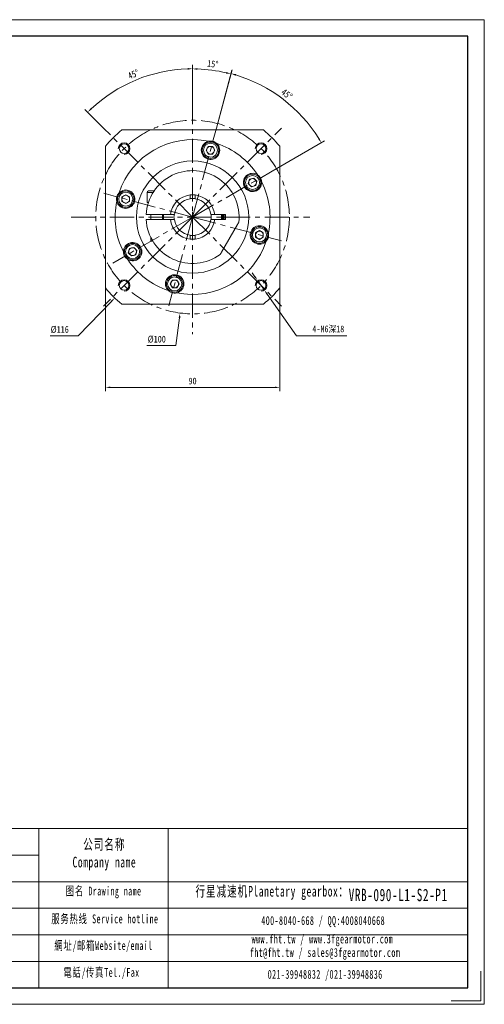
# Model space of a CAD drawing. Header units: millimetres. Extents: x -4 to 716, y -34 to 475.
# Tile 5 of 5: x 476 to 716, y -34 to 475. Entities that reach past the tile are written whole.
import ezdxf

# ---------------------------------------------------------------- set-up
doc = ezdxf.new("R2010")
doc.units = ezdxf.units.MM
doc.header["$LTSCALE"] = 10
doc.linetypes.add('CENTER', pattern=[2, 1.25, -0.25, 0.25, -0.25])
doc.layers.get('0').update_dxf_attribs({"lineweight": 18})
for name, color, linetype, lineweight in [('2细线层', 4, 'Continuous', 18), ('3中心线层', 1, 'CENTER', 18), ('图框_外框线', 7, 'Continuous', 18)]:
    doc.layers.add(name, color=color, linetype=linetype, lineweight=lineweight)
doc.styles.add('TH_GBDIM', font='txt', dxfattribs={"width": 0.8})
doc.styles.add('标准', font='txt', dxfattribs={"width": 0.667})
doc.dimstyles.new('TH_GBDIM', dxfattribs={"dimtxt": 3.5, "dimasz": 2.5, "dimexe": 2, "dimexo": 0, "dimgap": 1.5, "dimtad": 1, "dimdec": 1, "dimdsep": 46, "dimtxsty": 'TH_GBDIM', "dimcen": 2.5, "dimdle": 5, "dimclrd": 4, "dimclre": 4, "dimclrt": 3, "dimadec": 0, "dimazin": 0, "dimtfac": 0.714286, "dimtdec": 1, "dimtmove": 0, "dimatfit": 3, "dimfxl": 0, "dimtolj": 1, "dimarcsym": 0})

# ---------------------------------------------------------------- blocks, each defined once
blk = doc.blocks.new('*X20')
for points in [[(597.48, 342.05), (596.8, 341.58), (598.57, 339.77)], [(603.8, 333.05), (603.12, 332.57), (602.02, 334.86)]]:
    blk.add_hatch(color=4).paths.add_polyline_path(points, flags=0)
at = {"color": 4}
for p, q in [((597.14, 341.81), (595.7, 343.86)), ((598.57, 339.77), (602.02, 334.86)), ((618.56, 311.31), (603.46, 332.81)), ((644.52, 311.31), (618.56, 311.31))]:
    blk.add_line(p, q, dxfattribs=at)
at = {"color": 3, "insert": (635.03, 314.7), "char_height": 3.5, "width": 31.1111, "attachment_point": 5, "style": 'TH_GBDIM'}
blk.add_mtext('4-M6深18', dxfattribs=at)
blk = doc.blocks.new('*X21')
blk.add_hatch(color=4).paths.add_polyline_path([(557.74, 320.66), (558.56, 320.56), (558.47, 323.09)], flags=0)
at = {"color": 4}
for p, q in [((562.44, 372.67), (567.44, 372.67)), ((564.94, 370.17), (564.94, 375.17)), ((556.28, 306.27), (558.15, 320.61)), ((541.36, 306.27), (556.28, 306.27))]:
    blk.add_line(p, q, dxfattribs=at)
at = {"color": 3, "insert": (546.43, 309.52), "char_height": 3.5, "width": 15.3689, "attachment_point": 5, "style": 'TH_GBDIM'}
blk.add_mtext('%%C100', dxfattribs=at)
blk = doc.blocks.new('*X22')
for points in [[(522.44, 285.08), (522.44, 284.25), (519.94, 284.67)], [(607.44, 285.08), (607.44, 284.25), (609.94, 284.67)]]:
    blk.add_hatch(color=4).paths.add_polyline_path(points, flags=0)
at = {"color": 4}
for p, q in [((519.94, 336.08), (519.94, 282.67)), ((609.94, 336.08), (609.94, 282.67)), ((522.44, 284.67), (607.44, 284.67))]:
    blk.add_line(p, q, dxfattribs=at)
at = {"color": 3, "insert": (564.94, 287.92), "char_height": 3.5, "width": 7.2178, "attachment_point": 5, "style": 'TH_GBDIM'}
blk.add_mtext('90', dxfattribs=at)
blk = doc.blocks.new('*X23')
blk.add_hatch(color=4).paths.add_polyline_path([(522.69, 329.37), (523.29, 328.79), (524.72, 330.88)], flags=0)
at = {"color": 4}
for p, q in [((562.44, 372.67), (567.44, 372.67)), ((564.94, 370.17), (564.94, 375.17)), ((505.88, 311.31), (522.99, 329.08)), ((491.47, 311.31), (505.88, 311.31))]:
    blk.add_line(p, q, dxfattribs=at)
at = {"color": 3, "insert": (496.33, 314.56), "char_height": 3.5, "width": 15.3378, "attachment_point": 5, "style": 'TH_GBDIM'}
blk.add_mtext('%%C116', dxfattribs=at)
blk = doc.blocks.new('*X29')
for points in [[(562.44, 449.68), (562.45, 448.84), (564.94, 449.3)], [(512.84, 428.3), (512.26, 428.89), (510.76, 426.86)]]:
    blk.add_hatch(color=4).paths.add_polyline_path(points, flags=0)
at = {"color": 4}
for p, q in [((564.94, 433.17), (564.94, 451.3)), ((518.98, 418.63), (509.34, 428.27))]:
    blk.add_line(p, q, dxfattribs=at)
blk.add_arc((564.94, 372.67), 76.63, 91.8692, 133.1308, dxfattribs=at)
at = {"color": 3, "insert": (534.37, 446.47), "char_height": 3.5, "width": 12.5704, "attachment_point": 5, "rotation": 22.5, "style": 'TH_GBDIM'}
blk.add_mtext('45%%D', dxfattribs=at)
blk = doc.blocks.new('*X30')
for points in [[(567.44, 448.76), (567.45, 449.59), (564.94, 449.22)], [(582.43, 447.62), (582.23, 446.81), (584.76, 446.61)]]:
    blk.add_hatch(color=4).paths.add_polyline_path(points, flags=0)
at = {"color": 4}
for p, q in [((564.94, 433.17), (564.94, 451.22)), ((577.24, 418.55), (585.27, 448.54))]:
    blk.add_line(p, q, dxfattribs=at)
blk.add_arc((564.94, 372.67), 76.55, 76.8713, 88.1287, dxfattribs=at)
at = {"color": 3, "insert": (575.36, 451.79), "char_height": 3.5, "width": 10.8247, "attachment_point": 5, "rotation": 352.5, "style": 'TH_GBDIM'}
blk.add_mtext('15%%D', dxfattribs=at)
blk = doc.blocks.new('*X31')
for points in [[(587.1, 445.72), (587.33, 446.52), (584.81, 446.8)], [(630.48, 413.4), (629.77, 412.97), (631.41, 411.04)]]:
    blk.add_hatch(color=4).paths.add_polyline_path(points, flags=0)
at = {"color": 4}
for p, q in [((577.24, 418.55), (585.32, 448.73)), ((606.08, 396.42), (633.14, 412.04))]:
    blk.add_line(p, q, dxfattribs=at)
blk.add_arc((564.94, 372.67), 76.75, 31.8664, 73.1336, dxfattribs=at)
at = {"color": 3, "insert": (613.64, 436.14), "char_height": 3.5, "width": 12.8426, "attachment_point": 5, "rotation": 322.5, "style": 'TH_GBDIM'}
blk.add_mtext('45%%D', dxfattribs=at)

msp = doc.modelspace()

# ---------------------------------------------------------------- linework, layer by layer
at = {"color": 7, "linetype": 'Continuous', "lineweight": 15}
for p, q in [((528.35, 417.67), (601.54, 417.67)), ((519.94, 336.08), (519.94, 409.26)), ((571.89, 407.2), (573.04, 409.2)), ((573.04, 405.2), (571.89, 407.2)), ((573.04, 409.2), (575.35, 409.2)), ((575.35, 409.2), (576.5, 407.2)), ((576.5, 407.2), (575.35, 405.2)), ((609.94, 409.26), (609.94, 336.08)), ((575.35, 405.2), (573.04, 405.2)), ((593.67, 389.95), (594.27, 392.18)), ((594.27, 392.18), (596.5, 392.77)), ((596.5, 392.77), (598.13, 391.14)), ((595.31, 388.31), (593.67, 389.95)), ((597.54, 388.91), (595.31, 388.31)), ((598.13, 391.14), (597.54, 388.91)), ((528.41, 383.08), (530.41, 384.23)), ((528.41, 380.77), (528.41, 383.08)), ((530.41, 384.23), (532.41, 383.08)), ((532.41, 383.08), (532.41, 380.77)), ((541.44, 385.42), (541.44, 380.17)), ((544.61, 385.42), (541.44, 385.42)), ((542.19, 386.17), (545.1, 386.17)), ((563.69, 384.1), (563.69, 383.7)), ((563.69, 383.7), (563.69, 382.67)), ((563.69, 382.67), (563.69, 382.09)), ((566.19, 384.1), (566.19, 383.7)), ((566.19, 382.67), (566.19, 383.7)), ((566.19, 382.67), (566.19, 382.09)), ((530.41, 379.61), (528.41, 380.77)), ((532.41, 380.77), (530.41, 379.61)), ((542.14, 380.17), (541.44, 380.17)), ((553.01, 373.92), (541.48, 373.92)), ((541.48, 371.42), (553.01, 371.42)), ((543.44, 373.92), (543.44, 371.42)), ((549.44, 373.92), (549.44, 371.42)), ((549.64, 373.92), (549.59, 372.67)), ((549.59, 372.67), (549.64, 371.42)), ((554.94, 373.92), (553.91, 373.92)), ((553.91, 371.42), (554.94, 371.42)), ((575.97, 373.92), (574.94, 373.92)), ((574.94, 371.42), (575.97, 371.42)), ((581.94, 373.92), (576.88, 373.92)), ((576.88, 371.42), (581.94, 371.42)), ((581.94, 371.42), (581.94, 373.92)), ((579.86, 354.51), (588.13, 368.82)), ((543.44, 362), (543.44, 360.42)), ((563.69, 363.25), (563.69, 362.67)), ((563.69, 362.67), (563.69, 361.64)), ((563.69, 361.64), (563.69, 361.24)), ((566.19, 363.25), (566.19, 362.67)), ((566.19, 361.64), (566.19, 362.67)), ((566.19, 361.64), (566.19, 361.24)), ((597.47, 364.57), (599.47, 365.73)), ((597.47, 362.26), (597.47, 364.57)), ((599.47, 361.11), (597.47, 362.26)), ((599.47, 365.73), (601.47, 364.57)), ((601.47, 362.26), (599.47, 361.11)), ((601.47, 364.57), (601.47, 362.26)), ((531.75, 354.2), (532.35, 356.43)), ((532.35, 356.43), (534.58, 357.02)), ((534.58, 357.02), (536.21, 355.39)), ((543.44, 360.42), (544.3, 360.42)), ((544.46, 360.17), (543.69, 360.17)), ((533.38, 352.56), (531.75, 354.2)), ((535.62, 353.16), (533.38, 352.56)), ((536.21, 355.39), (535.62, 353.16)), ((553.38, 338.14), (554.54, 340.14)), ((554.54, 336.14), (553.38, 338.14)), ((554.54, 340.14), (556.84, 340.14)), ((556.84, 336.14), (554.54, 336.14)), ((556.84, 340.14), (558, 338.14)), ((558, 338.14), (556.84, 336.14)), ((601.54, 327.67), (528.35, 327.67))]:
    msp.add_line(p, q, dxfattribs=at)
for points in [[(566.19, 384.1), (564.94, 384.17), (563.69, 384.1)], [(580.24, 371.42), (580.29, 372.67), (580.24, 373.92)], [(563.69, 361.24), (564.94, 361.17), (566.19, 361.24)]]:
    msp.add_lwpolyline(points, dxfattribs=at)
for centre, radius in [((529.59, 408.02), 2.5), ((574.2, 407.2), 4.25), ((574.2, 407.2), 3.63), ((600.3, 408.02), 2.5), ((564.94, 372.67), 29), ((595.9, 390.54), 4.25), ((595.9, 390.54), 3.63), ((530.41, 381.92), 4.25), ((530.41, 381.92), 3.63), ((599.47, 363.42), 4.25), ((599.47, 363.42), 3.63), ((533.98, 354.79), 4.25), ((533.98, 354.79), 3.63), ((555.69, 338.14), 4.25), ((555.69, 338.14), 3.63), ((529.59, 337.31), 2.5), ((600.3, 337.31), 2.5)]:
    msp.add_circle(centre, radius, dxfattribs=at)
for centre, radius, start, end in [((564.94, 372.67), 58, 129.1167, 140.8833), ((564.94, 372.67), 58, 39.1167, 50.8833), ((564.94, 372.67), 40, 78.2145, 161.7855), ((574.2, 407.2), 4.75, 103.1777, 46.8223), ((574.2, 407.2), 2, 150, 210), ((574.2, 407.2), 2, 90, 150), ((574.2, 407.2), 2, 30, 90), ((574.2, 407.2), 4.75, 62.4692, 87.5308), ((574.2, 407.2), 2, 330, 30), ((564.94, 372.67), 40, 33.2145, 71.7855), ((574.2, 407.2), 2, 210, 270), ((574.2, 407.2), 2, 270, 330), ((564.94, 372.67), 24, 353.5565, 177.0145), ((595.9, 390.54), 4.75, 58.1777, 1.8223), ((595.9, 390.54), 2, 105, 165), ((595.9, 390.54), 2, 45, 105), ((595.9, 390.54), 2, 345, 45), ((595.9, 390.54), 4.75, 17.4692, 42.5308), ((530.41, 381.92), 4.75, 193.1777, 136.8223), ((595.9, 390.54), 2, 165, 225), ((595.9, 390.54), 2, 225, 285), ((595.9, 390.54), 2, 285, 345), ((564.94, 372.67), 40, 348.2145, 26.7855), ((530.41, 381.92), 4.75, 152.4692, 177.5308), ((530.41, 381.92), 2, 120, 180), ((530.41, 381.92), 2, 180, 240), ((530.41, 381.92), 2, 60, 120), ((530.41, 381.92), 2, 360, 60), ((530.41, 381.92), 2, 300, 360), ((542.19, 385.42), 0.75, 90, 180), ((564.94, 372.67), 11.5, 96.2401, 173.7599), ((564.94, 372.67), 9.5, 97.5608, 172.4392), ((564.94, 372.67), 9.6, 82.5184, 97.4816), ((564.94, 372.67), 11.5, 6.2401, 83.7599), ((564.94, 372.67), 9.5, 7.5608, 82.4392), ((564.94, 372.67), 40, 168.2145, 206.7855), ((530.41, 381.92), 2, 240, 300), ((564.94, 372.67), 24, 182.9855, 306.4435), ((564.94, 372.67), 15, 175.2198, 184.7802), ((564.94, 372.67), 11.5, 186.2401, 263.7599), ((564.94, 372.67), 9.6, 172.5184, 187.4816), ((564.94, 372.67), 9.5, 187.5608, 262.4392), ((564.94, 372.67), 9.5, 277.5608, 352.4392), ((564.94, 372.67), 11.5, 276.2401, 353.7599), ((564.94, 372.67), 9.6, 352.5184, 7.4816), ((564.94, 372.67), 15, 355.2198, 4.7802), ((564.94, 372.67), 15.75, 355.4479, 4.5521), ((564.94, 372.67), 16, 355.5192, 4.4808), ((564.94, 372.67), 16.4, 355.6287, 4.3713), ((564.94, 372.67), 17, 355.7833, 4.2167), ((599.47, 363.42), 4.75, 13.1777, 316.8223), ((564.94, 372.67), 9.6, 262.5184, 277.4816), ((599.47, 363.42), 2, 120, 180), ((599.47, 363.42), 2, 180, 240), ((599.47, 363.42), 2, 60, 120), ((599.47, 363.42), 2, 240, 300), ((599.47, 363.42), 2, 0, 60), ((599.47, 363.42), 2, 300, 0), ((599.47, 363.42), 4.75, 332.4692, 357.5308), ((533.98, 354.79), 4.75, 238.1777, 181.8223), ((533.98, 354.79), 2, 105, 165), ((533.98, 354.79), 2, 45, 105), ((533.98, 354.79), 2, 345, 45), ((564.94, 372.67), 40, 258.2145, 341.7855), ((533.98, 354.79), 4.75, 197.4692, 222.5308), ((533.98, 354.79), 2, 165, 225), ((533.98, 354.79), 2, 225, 285), ((533.98, 354.79), 2, 285, 345), ((564.94, 372.67), 40, 213.2145, 251.7855), ((555.69, 338.14), 4.75, 283.1777, 226.8223), ((564.94, 372.67), 58, 219.1167, 230.8833), ((555.69, 338.14), 2, 150, 210), ((555.69, 338.14), 2, 90, 150), ((555.69, 338.14), 2, 210, 270), ((555.69, 338.14), 2, 30, 90), ((555.69, 338.14), 2, 270, 330), ((555.69, 338.14), 2, 330, 30), ((564.94, 372.67), 58, 309.1167, 320.8833), ((555.69, 338.14), 4.75, 242.4692, 267.5308)]:
    msp.add_arc(centre, radius, start, end, dxfattribs=at)
for points, knots in [([(574.4, 411.95), (574.38, 411.95), (574.15, 411.96), (573.71, 411.94), (573.31, 411.86), (573.11, 411.83)], [0, 0, 0, 0, 0.059525, 0.670088, 1.296836, 1.296836, 1.296836, 1.296836]), ([(577.45, 410.66), (577.29, 410.8), (576.97, 411.08), (576.59, 411.3), (576.39, 411.41)], [0, 0, 0, 0, 0.639462, 1.296595, 1.296595, 1.296595, 1.296595]), ([(525.67, 382.13), (525.66, 382.11), (525.65, 381.66), (525.72, 381.24), (525.79, 380.84)], [0, 0, 0, 0, 0.059632, 1.295243, 1.295243, 1.295243, 1.295243]), ([(554.94, 373.92), (555.05, 373.92), (555.24, 373.92), (555.44, 373.92), (555.53, 373.92)], [0, 0, 0, 0, 0.3231654, 0.5821203, 0.5821203, 0.5821203, 0.5821203]), ([(555.53, 371.42), (555.44, 371.42), (555.24, 371.42), (555.05, 371.42), (554.94, 371.42)], [0, 0, 0, 0, 0.2589549, 0.5821203, 0.5821203, 0.5821203, 0.5821203]), ([(574.36, 373.92), (574.45, 373.92), (574.64, 373.92), (574.83, 373.92), (574.94, 373.92)], [0, 0, 0, 0, 0.2589549, 0.5821203, 0.5821203, 0.5821203, 0.5821203]), ([(574.94, 371.42), (574.83, 371.42), (574.64, 371.42), (574.45, 371.42), (574.36, 371.42)], [0, 0, 0, 0, 0.3231654, 0.5821203, 0.5821203, 0.5821203, 0.5821203]), ([(604.22, 363.21), (604.22, 363.23), (604.24, 363.67), (604.17, 364.1), (604.1, 364.5)], [0, 0, 0, 0, 0.059632, 1.295243, 1.295243, 1.295243, 1.295243]), ([(552.44, 334.67), (552.6, 334.54), (552.91, 334.26), (553.3, 334.04), (553.49, 333.92)], [0, 0, 0, 0, 0.639462, 1.296595, 1.296595, 1.296595, 1.296595]), ([(555.49, 333.39), (555.51, 333.39), (555.74, 333.38), (556.18, 333.4), (556.57, 333.47), (556.77, 333.51)], [0, 0, 0, 0, 0.059525, 0.670088, 1.296836, 1.296836, 1.296836, 1.296836])]:
    msp.add_open_spline(points, degree=3, knots=knots, dxfattribs=at)
for points in [[(599.4, 393.75), (598.41, 394.58)], [(600.65, 390.69), (600.43, 391.97)], [(526.95, 385.17), (526.2, 384.12)], [(541.48, 373.92), (540.98, 373.92)], [(540.98, 371.42), (541.48, 371.42)], [(553.51, 373.92), (553.01, 373.92)], [(553.01, 371.42), (553.51, 371.42)], [(553.91, 373.92), (553.51, 373.92)], [(553.51, 371.42), (553.91, 371.42)], [(576.37, 373.92), (575.97, 373.92)], [(575.97, 371.42), (576.37, 371.42)], [(576.88, 373.92), (576.37, 373.92)], [(576.37, 371.42), (576.88, 371.42)], [(588.79, 369.98), (588.13, 368.82)], [(543.44, 360.42), (543.69, 360.17)], [(602.94, 360.17), (603.69, 361.22)], [(529.23, 354.64), (529.45, 353.37)], [(530.48, 351.58), (531.48, 350.76)], [(579.86, 354.51), (579.2, 353.36)]]:
    msp.add_open_spline(points, degree=1, dxfattribs=at)
at = {"layer": '2细线层'}
for centre in [(529.59, 408.02), (600.3, 408.02), (529.59, 337.31), (600.3, 337.31)]:
    msp.add_arc(centre, 3, 270, 180, dxfattribs=at)
at = {"layer": '3中心线层'}
for p, q in [((564.94, 433.17), (564.94, 312.17)), ((564.94, 372.67), (518.98, 418.63)), ((564.94, 372.67), (610.9, 418.63)), ((564.94, 372.67), (577.24, 418.55)), ((564.94, 372.67), (606.08, 396.42)), ((564.94, 372.67), (519.06, 384.96)), ((502.21, 372.67), (625.44, 372.67)), ((564.94, 372.67), (518.98, 326.71)), ((564.94, 372.67), (523.81, 348.92)), ((564.94, 372.67), (552.65, 326.79)), ((564.94, 372.67), (610.9, 326.71)), ((564.94, 372.67), (610.82, 360.38))]:
    msp.add_line(p, q, dxfattribs=at)
msp.add_circle((564.94, 372.67), 50, dxfattribs=at)
at = {"layer": '图框_外框线'}
for p, q in [((59.66, 56.68), (707.01, 56.68)), ((485.52, 56.68), (485.52, -25.55)), ((552.36, 56.68), (552.36, -25.55)), ((121.7, 42.96), (485.52, 42.96)), ((59.66, 29.24), (707.01, 29.24)), ((121.7, 15.52), (707.01, 15.52)), ((121.7, 1.8), (707.01, 1.8)), ((121.7, -11.92), (707.01, -11.92))]:
    msp.add_line(p, q, dxfattribs=at)
at = {"layer": '图框_外框线', "color": 3}
msp.add_lwpolyline([(-3.89, -34.12), (715.58, -34.12), (715.58, 474.65), (-3.89, 474.65)], close=True, dxfattribs=at)
at = {"layer": '图框_外框线', "color": 3, "lineweight": 25}
msp.add_lwpolyline([(38.93, -25.55), (707.01, -25.55), (707.01, 466.09), (38.93, 466.09)], close=True, dxfattribs=at)
at = {"layer": '图框_外框线', "color": 3}
msp.add_lwpolyline([(713.86, -16.99), (713.86, -32.4), (698.45, -32.4)], dxfattribs=at)

# ---------------------------------------------------------------- texts
at = {"layer": '图框_外框线', "color": 1, "attachment_point": 2, "style": '标准'}
for s, insert, char_height, width in [('\\T1.1;公司名称\\PCompany name', (519.37, 51.26), 5.4877, 71.049), ('\\T1.1;图名 Drawing name', (518.99, 26.71), 4.5731, 58.4841), ('\\T1.1;  行星减速机Planetary gearbox：', (603.3, 27.06), 5.4877, 86.3091), ('{\\T1.10000;VRB-090-L1-S2-P1}', (671.1, 25.6), 6.4024, 46.593), ('\\T1.1;服务热线 Service hotline', (519.64, 12.33), 4.5731, 65.1569), ('\\T1.1;400-8040-668 / QQ:4008040668', (632.37, 11.45), 4.5731, 133.1481), ('\\T1.1;www.fht.tw / www.3fgearmotor.com ', (631.95, 1.93), 4.5731, 133.2979), ('\\T1.1;網址/邮箱Website/email', (518.93, -1.45), 4.5731, 67.8222), ('{\\T1.10000;fht@fht.tw / sales@3fgearmotor.com }', (633.34, -5.04), 4.5731, 133.2979), ('\\T1.1;電話/传真Tel./Fax', (517.9, -15.34), 4.5731, 68.6379), ('\\T1.1;021-39948832 /021-39948836 ', (633.39, -16.34), 4.5731, 101.7831)]:
    msp.add_mtext(s, dxfattribs=dict(at, insert=insert, char_height=char_height, width=width))

# ---------------------------------------------------------------- dimensions: what is measured, and where the dimension line sits
for base, line1, line2, picture, middle in [((574.93, 448.56), ((564.94, 372.67), (577.24, 418.55)), ((564.94, 433.17), (564.94, 312.17)), '*X30', (575.36, 451.79)), ((535.62, 443.47), ((564.94, 433.17), (564.94, 312.17)), ((564.94, 372.67), (518.98, 418.63)), '*X29', (534.37, 446.47)), ((611.66, 433.56), ((564.94, 372.67), (606.08, 396.42)), ((564.94, 372.67), (577.24, 418.55)), '*X31', (613.64, 436.14))]:
    dim = msp.add_angular_dim_2l(base=base, line1=line1, line2=line2, dimstyle='TH_GBDIM', override={"dimtad": 1, "dimtih": 0, "dimtoh": 0, "dimsah": 1, "dimtdec": 0, "dimtzin": 0})
    dim.commit()
    dim.dimension.update_dxf_attribs({"geometry": picture, "text_midpoint": middle})
for p1, p2, picture, middle in [((571.41, 422.25), (558.47, 323.09), '*X21', (556.28, 306.27)), ((605.17, 414.46), (524.72, 330.88), '*X23', (505.88, 311.31))]:
    dim = msp.add_diameter_dim_2p(p1=p1, p2=p2, dimstyle='TH_GBDIM', override={"dimtih": 1, "dimtoh": 1, "dimpost": '%%C<>', "dimsah": 1, "dimtofl": 0, "dimtzin": 0})
    dim.commit()
    dim.dimension.update_dxf_attribs({"geometry": picture, "text_midpoint": middle, "dimtype": 163})
dim = msp.add_diameter_dim_2p(p1=(598.57, 339.77), p2=(602.02, 334.86), text='4-M6深18', dimstyle='TH_GBDIM', override={"dimtoh": 1, "dimpost": '%%C<>', "dimsah": 1, "dimtzin": 0})
dim.commit()
dim.dimension.update_dxf_attribs({"geometry": '*X20', "text_midpoint": (618.56, 311.31), "dimtype": 163})
dim = msp.add_linear_dim(base=(609.94, 284.67), p1=(519.94, 336.08), p2=(609.94, 336.08), dimstyle='TH_GBDIM', override={"dimsah": 1, "dimtzin": 0})
dim.commit()
dim.dimension.update_dxf_attribs({"geometry": '*X22', "text_midpoint": (564.94, 284.67), "dimtype": 160})

doc.saveas('drawing.dxf')
